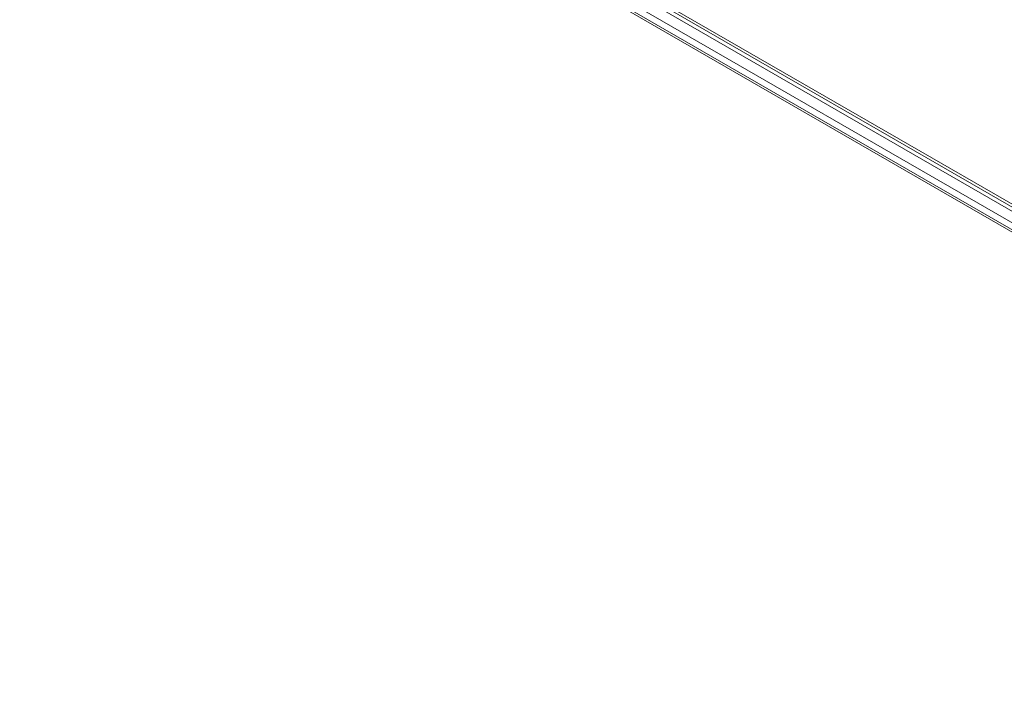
# Model space of a CAD drawing. Header units: millimetres. Extents: x 0 to 1118, y 0 to 864.
# Tile 3 of 256: x 184 to 254, y 114 to 163. Entities that reach past the tile are written whole.
import ezdxf

# ---------------------------------------------------------------- set-up
doc = ezdxf.new("R2010")
doc.units = ezdxf.units.MM

msp = doc.modelspace()

# ---------------------------------------------------------------- linework, layer by layer
at = {"color": 7, "linetype": 'Continuous', "lineweight": 15}
for p, q in [((312.491, 116.24), (179.684, 192.908)), ((179.818, 192.611), (312.625, 115.943)), ((180.194, 192.093), (312.193, 115.892)), ((311.839, 115.279), (179.84, 191.481)), ((179.84, 190.987), (311.839, 114.785)), ((311.943, 114.556), (179.944, 190.758)), ((180.267, 190.571), (312.266, 114.37))]:
    msp.add_line(p, q, dxfattribs=at)

doc.saveas('drawing.dxf')
